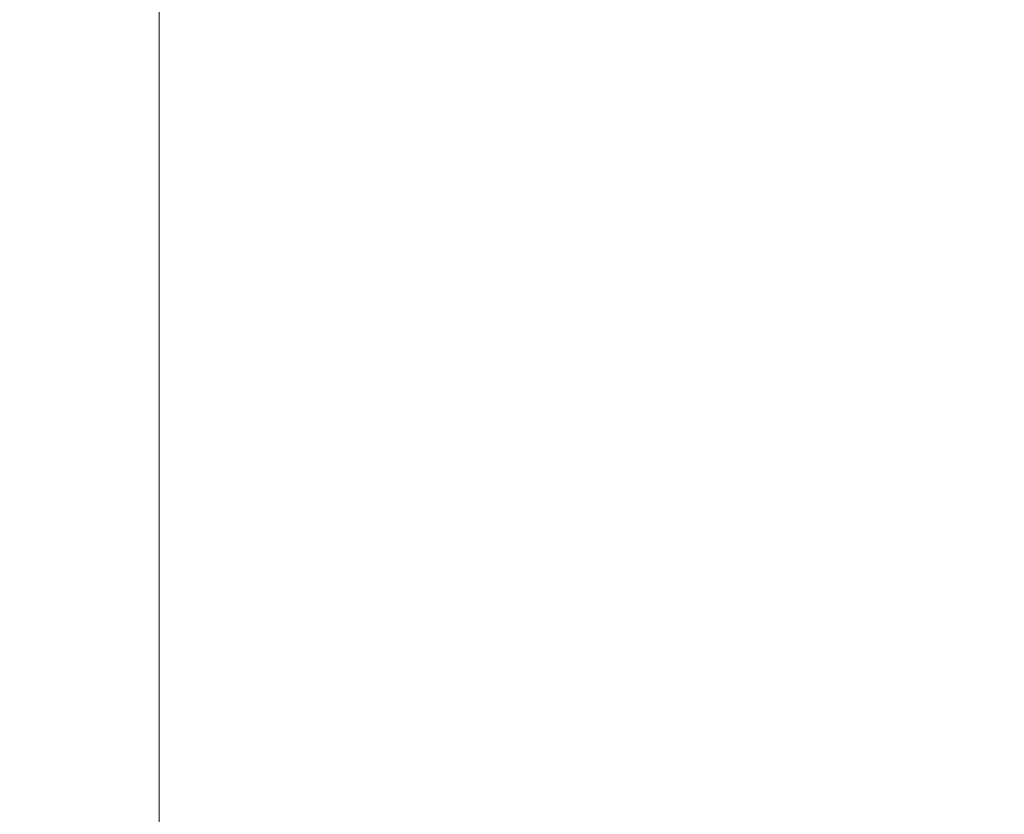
# Model space of a CAD drawing. Header units: centimetres. Extents: x -25.8 to 27.5, y 33.3 to 35.1.
# Tile 146 of 256: x -7.7014 to -7.6416, y 33.69 to 33.7383. Entities that reach past the tile are written whole.
import ezdxf

# ---------------------------------------------------------------- set-up
doc = ezdxf.new("R2010")
doc.units = ezdxf.units.CM
doc.header["$LTSCALE"] = 2.54
doc.layers.add('Lucido design-1', color=7, linetype='Continuous')

# ---------------------------------------------------------------- blocks, each defined once
blk = doc.blocks.new('Gruppo-6-1')
at = {"color": 7, "linetype": 'Continuous', "lineweight": 9}
for points in [[(-25.69296, 35.040112, 330.586121), (-25.69296, 33.440112, 330.586121), (27.40704, 33.440112, 330.586121), (27.40704, 35.040112, 330.586121)], [(-25.69296, 35.040112, 306.619358), (-25.69296, 33.440112, 306.619358), (27.40704, 33.440112, 306.619358), (27.40704, 35.040112, 306.619358)]]:
    blk.add_3dface(points, dxfattribs=at)
for points, invisible_edges in [([(-7.697371, 33.736283, 330.186045), (-7.701773, 33.736564, 330.186045), (-7.701441, 33.740472, 330.186121), (-7.697204, 33.740202, 330.186121)], 11), ([(-7.697371, 33.736283, 306.219281), (-7.701773, 33.736564, 306.219281), (-7.701441, 33.740472, 306.219358), (-7.697204, 33.740202, 306.219358)], 11), ([(-7.69296, 33.73619, 330.186045), (-7.697371, 33.736283, 330.186045), (-7.697204, 33.740202, 330.186121), (-7.69296, 33.740112, 330.186121)], 3), ([(-7.69296, 33.73619, 306.219281), (-7.697371, 33.736283, 306.219281), (-7.697204, 33.740202, 306.219358), (-7.69296, 33.740112, 306.219358)], 3), ([(-7.69296, 33.73619, 330.186045), (-7.69296, 33.740112, 330.186121), (9.40704, 33.740112, 330.186121), (9.40704, 33.73619, 330.186045)], 8), ([(-7.69296, 33.73619, 306.219281), (-7.69296, 33.740112, 306.219358), (9.40704, 33.740112, 306.219358), (9.40704, 33.73619, 306.219281)], 8), ([(-7.697549, 33.732084, 330.185791), (-7.70213, 33.732376, 330.185791), (-7.701773, 33.736564, 330.186045), (-7.697371, 33.736283, 330.186045)], 15), ([(-7.697549, 33.732084, 306.219028), (-7.70213, 33.732376, 306.219028), (-7.701773, 33.736564, 306.219281), (-7.697371, 33.736283, 306.219281)], 15), ([(-7.69296, 33.735868, 330.186025), (-7.69296, 33.731986, 330.185791), (-7.697549, 33.732084, 330.185791), (-7.697371, 33.736283, 330.186045)], 14), ([(-7.69296, 33.735868, 306.219262), (-7.69296, 33.731986, 306.219028), (-7.697549, 33.732084, 306.219028), (-7.697371, 33.736283, 306.219281)], 14), ([(-7.697371, 33.736283, 330.186045), (-7.69296, 33.73619, 330.186045), (-7.69296, 33.735868, 330.186025)], 9), ([(-7.697371, 33.736283, 306.219281), (-7.69296, 33.73619, 306.219281), (-7.69296, 33.735868, 306.219262)], 9), ([(9.40704, 33.73619, 330.186045), (9.40704, 33.735868, 330.186025), (-7.69296, 33.735868, 330.186025), (-7.69296, 33.73619, 330.186045)], 10), ([(9.40704, 33.73619, 306.219281), (9.40704, 33.735868, 306.219262), (-7.69296, 33.735868, 306.219262), (-7.69296, 33.73619, 306.219281)], 10), ([(-7.69296, 33.731986, 330.185791), (-7.69296, 33.735868, 330.186025), (9.40704, 33.735868, 330.186025), (9.40704, 33.731986, 330.185791)], 10), ([(-7.69296, 33.731986, 306.219028), (-7.69296, 33.735868, 306.219262), (9.40704, 33.735868, 306.219262), (9.40704, 33.731986, 306.219028)], 10), ([(-7.697727, 33.7279, 330.185361), (-7.702485, 33.728204, 330.185361), (-7.70213, 33.732376, 330.185791), (-7.697549, 33.732084, 330.185791)], 15), ([(-7.697727, 33.7279, 306.218597), (-7.702485, 33.728204, 306.218597), (-7.70213, 33.732376, 306.219028), (-7.697549, 33.732084, 306.219028)], 15), ([(-7.69296, 33.731632, 330.185754), (-7.69296, 33.727799, 330.185361), (-7.697727, 33.7279, 330.185361), (-7.697549, 33.732084, 330.185791)], 14), ([(-7.69296, 33.731632, 306.218991), (-7.69296, 33.727799, 306.218597), (-7.697727, 33.7279, 306.218597), (-7.697549, 33.732084, 306.219028)], 14), ([(-7.697549, 33.732084, 330.185791), (-7.69296, 33.731986, 330.185791), (-7.69296, 33.731632, 330.185754)], 9), ([(-7.697549, 33.732084, 306.219028), (-7.69296, 33.731986, 306.219028), (-7.69296, 33.731632, 306.218991)], 9), ([(9.40704, 33.731986, 330.185791), (9.40704, 33.731632, 330.185754), (-7.69296, 33.731632, 330.185754), (-7.69296, 33.731986, 330.185791)], 10), ([(9.40704, 33.731986, 306.219028), (9.40704, 33.731632, 306.218991), (-7.69296, 33.731632, 306.218991), (-7.69296, 33.731986, 306.219028)], 10), ([(-7.69296, 33.727799, 330.185361), (-7.69296, 33.731632, 330.185754), (9.40704, 33.731632, 330.185754), (9.40704, 33.727799, 330.185361)], 10), ([(-7.69296, 33.727799, 306.218597), (-7.69296, 33.731632, 306.218991), (9.40704, 33.731632, 306.218991), (9.40704, 33.727799, 306.218597)], 10), ([(-7.697903, 33.723743, 330.184755), (-7.702838, 33.724057, 330.184755), (-7.702485, 33.728204, 330.185361), (-7.697727, 33.7279, 330.185361)], 15), ([(-7.697903, 33.723743, 306.217992), (-7.702838, 33.724057, 306.217992), (-7.702485, 33.728204, 306.218597), (-7.697727, 33.7279, 306.218597)], 15), ([(-7.69296, 33.727411, 330.185304), (-7.69296, 33.723638, 330.184755), (-7.697903, 33.723743, 330.184755), (-7.697727, 33.7279, 330.185361)], 14), ([(-7.69296, 33.727411, 306.218541), (-7.69296, 33.723638, 306.217992), (-7.697903, 33.723743, 306.217992), (-7.697727, 33.7279, 306.218597)], 14), ([(-7.697727, 33.7279, 330.185361), (-7.69296, 33.727799, 330.185361), (-7.69296, 33.727411, 330.185304)], 9), ([(-7.697727, 33.7279, 306.218597), (-7.69296, 33.727799, 306.218597), (-7.69296, 33.727411, 306.218541)], 9), ([(9.40704, 33.727799, 330.185361), (9.40704, 33.727411, 330.185304), (-7.69296, 33.727411, 330.185304), (-7.69296, 33.727799, 330.185361)], 10), ([(9.40704, 33.727799, 306.218597), (9.40704, 33.727411, 306.218541), (-7.69296, 33.727411, 306.218541), (-7.69296, 33.727799, 306.218597)], 10), ([(-7.69296, 33.723638, 330.184755), (-7.69296, 33.727411, 330.185304), (9.40704, 33.727411, 330.185304), (9.40704, 33.723638, 330.184755)], 10), ([(-7.69296, 33.723638, 306.217992), (-7.69296, 33.727411, 306.218541), (9.40704, 33.727411, 306.218541), (9.40704, 33.723638, 306.217992)], 10), ([(-7.698079, 33.719618, 330.183976), (-7.703188, 33.719944, 330.183976), (-7.702838, 33.724057, 330.184755), (-7.697903, 33.723743, 330.184755)], 15), ([(-7.698079, 33.719618, 306.217213), (-7.703188, 33.719944, 306.217213), (-7.702838, 33.724057, 306.217992), (-7.697903, 33.723743, 306.217992)], 15), ([(-7.69296, 33.723213, 330.184675), (-7.69296, 33.71951, 330.183976), (-7.698079, 33.719618, 330.183976), (-7.697903, 33.723743, 330.184755)], 14), ([(-7.69296, 33.723213, 306.217912), (-7.69296, 33.71951, 306.217213), (-7.698079, 33.719618, 306.217213), (-7.697903, 33.723743, 306.217992)], 14), ([(-7.697903, 33.723743, 330.184755), (-7.69296, 33.723638, 330.184755), (-7.69296, 33.723213, 330.184675)], 9), ([(-7.697903, 33.723743, 306.217992), (-7.69296, 33.723638, 306.217992), (-7.69296, 33.723213, 306.217912)], 9), ([(9.40704, 33.723638, 330.184755), (9.40704, 33.723213, 330.184675), (-7.69296, 33.723213, 330.184675), (-7.69296, 33.723638, 330.184755)], 10), ([(9.40704, 33.723638, 306.217992), (9.40704, 33.723213, 306.217912), (-7.69296, 33.723213, 306.217912), (-7.69296, 33.723638, 306.217992)], 10), ([(-7.69296, 33.71951, 330.183976), (-7.69296, 33.723213, 330.184675), (9.40704, 33.723213, 330.184675), (9.40704, 33.71951, 330.183976)], 10), ([(-7.69296, 33.71951, 306.217213), (-7.69296, 33.723213, 306.217912), (9.40704, 33.723213, 306.217912), (9.40704, 33.71951, 306.217213)], 10), ([(-7.698252, 33.715534, 330.183026), (-7.703534, 33.715871, 330.183026), (-7.703188, 33.719944, 330.183976), (-7.698079, 33.719618, 330.183976)], 15), ([(-7.698252, 33.715534, 306.216262), (-7.703534, 33.715871, 306.216262), (-7.703188, 33.719944, 306.217213), (-7.698079, 33.719618, 306.217213)], 15), ([(-7.69296, 33.719046, 330.183868), (-7.69296, 33.715422, 330.183026), (-7.698252, 33.715534, 330.183026), (-7.698079, 33.719618, 330.183976)], 14), ([(-7.69296, 33.719046, 306.217105), (-7.69296, 33.715422, 306.216262), (-7.698252, 33.715534, 306.216262), (-7.698079, 33.719618, 306.217213)], 14), ([(-7.698079, 33.719618, 330.183976), (-7.69296, 33.71951, 330.183976), (-7.69296, 33.719046, 330.183868)], 9), ([(-7.698079, 33.719618, 306.217213), (-7.69296, 33.71951, 306.217213), (-7.69296, 33.719046, 306.217105)], 9), ([(9.40704, 33.71951, 330.183976), (9.40704, 33.719046, 330.183868), (-7.69296, 33.719046, 330.183868), (-7.69296, 33.71951, 330.183976)], 10), ([(9.40704, 33.71951, 306.217213), (9.40704, 33.719046, 306.217105), (-7.69296, 33.719046, 306.217105), (-7.69296, 33.71951, 306.217213)], 10), ([(-7.69296, 33.715422, 330.183026), (-7.69296, 33.719046, 330.183868), (9.40704, 33.719046, 330.183868), (9.40704, 33.715422, 330.183026)], 10), ([(-7.69296, 33.715422, 306.216262), (-7.69296, 33.719046, 306.217105), (9.40704, 33.719046, 306.217105), (9.40704, 33.715422, 306.216262)], 10), ([(-7.698423, 33.711497, 330.181905), (-7.703877, 33.711845, 330.181905), (-7.703534, 33.715871, 330.183026), (-7.698252, 33.715534, 330.183026)], 15), ([(-7.698423, 33.711497, 306.215142), (-7.703877, 33.711845, 306.215142), (-7.703534, 33.715871, 306.216262), (-7.698252, 33.715534, 306.216262)], 15), ([(-7.69296, 33.714917, 330.182885), (-7.69296, 33.711381, 330.181905), (-7.698423, 33.711497, 330.181905), (-7.698252, 33.715534, 330.183026)], 14), ([(-7.69296, 33.714917, 306.216122), (-7.69296, 33.711381, 306.215142), (-7.698423, 33.711497, 306.215142), (-7.698252, 33.715534, 306.216262)], 14), ([(-7.698252, 33.715534, 330.183026), (-7.69296, 33.715422, 330.183026), (-7.69296, 33.714917, 330.182885)], 9), ([(-7.698252, 33.715534, 306.216262), (-7.69296, 33.715422, 306.216262), (-7.69296, 33.714917, 306.216122)], 9), ([(9.40704, 33.715422, 330.183026), (9.40704, 33.714917, 330.182885), (-7.69296, 33.714917, 330.182885), (-7.69296, 33.715422, 330.183026)], 10), ([(9.40704, 33.715422, 306.216262), (9.40704, 33.714917, 306.216122), (-7.69296, 33.714917, 306.216122), (-7.69296, 33.715422, 306.216262)], 10), ([(-7.69296, 33.711381, 330.181905), (-7.69296, 33.714917, 330.182885), (9.40704, 33.714917, 330.182885), (9.40704, 33.711381, 330.181905)], 10), ([(-7.69296, 33.711381, 306.215142), (-7.69296, 33.714917, 306.216122), (9.40704, 33.714917, 306.216122), (9.40704, 33.711381, 306.215142)], 10), ([(-7.698593, 33.707515, 330.180618), (-7.704215, 33.707873, 330.180618), (-7.703877, 33.711845, 330.181905), (-7.698423, 33.711497, 330.181905)], 15), ([(-7.698593, 33.707515, 306.213855), (-7.704215, 33.707873, 306.213855), (-7.703877, 33.711845, 306.215142), (-7.698423, 33.711497, 306.215142)], 15), ([(-7.69296, 33.710833, 330.181728), (-7.69296, 33.707395, 330.180618), (-7.698593, 33.707515, 330.180618), (-7.698423, 33.711497, 330.181905)], 14), ([(-7.69296, 33.710833, 306.214965), (-7.69296, 33.707395, 306.213855), (-7.698593, 33.707515, 306.213855), (-7.698423, 33.711497, 306.215142)], 14), ([(-7.698423, 33.711497, 330.181905), (-7.69296, 33.711381, 330.181905), (-7.69296, 33.710833, 330.181728)], 9), ([(-7.698423, 33.711497, 306.215142), (-7.69296, 33.711381, 306.215142), (-7.69296, 33.710833, 306.214965)], 9), ([(9.40704, 33.711381, 330.181905), (9.40704, 33.710833, 330.181728), (-7.69296, 33.710833, 330.181728), (-7.69296, 33.711381, 330.181905)], 10), ([(9.40704, 33.711381, 306.215142), (9.40704, 33.710833, 306.214965), (-7.69296, 33.710833, 306.214965), (-7.69296, 33.711381, 306.215142)], 10), ([(-7.69296, 33.707395, 330.180618), (-7.69296, 33.710833, 330.181728), (9.40704, 33.710833, 330.181728), (9.40704, 33.707395, 330.180618)], 10), ([(-7.69296, 33.707395, 306.213855), (-7.69296, 33.710833, 306.214965), (9.40704, 33.710833, 306.214965), (9.40704, 33.707395, 306.213855)], 10), ([(-7.698759, 33.703593, 330.179167), (-7.704548, 33.703963, 330.179167), (-7.704215, 33.707873, 330.180618), (-7.698593, 33.707515, 330.180618)], 15), ([(-7.698759, 33.703593, 306.212403), (-7.704548, 33.703963, 306.212403), (-7.704215, 33.707873, 306.213855), (-7.698593, 33.707515, 306.213855)], 15), ([(-7.69296, 33.706802, 330.180399), (-7.69296, 33.70347, 330.179167), (-7.698759, 33.703593, 330.179167), (-7.698593, 33.707515, 330.180618)], 14), ([(-7.69296, 33.706802, 306.213636), (-7.69296, 33.70347, 306.212403), (-7.698759, 33.703593, 306.212403), (-7.698593, 33.707515, 306.213855)], 14), ([(-7.698593, 33.707515, 330.180618), (-7.69296, 33.707395, 330.180618), (-7.69296, 33.706802, 330.180399)], 9), ([(-7.698593, 33.707515, 306.213855), (-7.69296, 33.707395, 306.213855), (-7.69296, 33.706802, 306.213636)], 9), ([(9.40704, 33.707395, 330.180618), (9.40704, 33.706802, 330.180399), (-7.69296, 33.706802, 330.180399), (-7.69296, 33.707395, 330.180618)], 10), ([(9.40704, 33.707395, 306.213855), (9.40704, 33.706802, 306.213636), (-7.69296, 33.706802, 306.213636), (-7.69296, 33.707395, 306.213855)], 10), ([(-7.69296, 33.70347, 330.179167), (-7.69296, 33.706802, 330.180399), (9.40704, 33.706802, 330.180399), (9.40704, 33.70347, 330.179167)], 10), ([(-7.69296, 33.70347, 306.212403), (-7.69296, 33.706802, 306.213636), (9.40704, 33.706802, 306.213636), (9.40704, 33.70347, 306.212403)], 10), ([(-7.698923, 33.69974, 330.177554), (-7.704875, 33.700119, 330.177554), (-7.704548, 33.703963, 330.179167), (-7.698759, 33.703593, 330.179167)], 15), ([(-7.698923, 33.69974, 306.210791), (-7.704875, 33.700119, 306.210791), (-7.704548, 33.703963, 306.212403), (-7.698759, 33.703593, 306.212403)], 15), ([(-7.69296, 33.702831, 330.178899), (-7.69296, 33.699613, 330.177554), (-7.698923, 33.69974, 330.177554), (-7.698759, 33.703593, 330.179167)], 14), ([(-7.69296, 33.702831, 306.212136), (-7.69296, 33.699613, 306.210791), (-7.698923, 33.69974, 306.210791), (-7.698759, 33.703593, 306.212403)], 14), ([(-7.698759, 33.703593, 330.179167), (-7.69296, 33.70347, 330.179167), (-7.69296, 33.702831, 330.178899)], 9), ([(-7.698759, 33.703593, 306.212403), (-7.69296, 33.70347, 306.212403), (-7.69296, 33.702831, 306.212136)], 9), ([(9.40704, 33.70347, 330.179167), (9.40704, 33.702831, 330.178899), (-7.69296, 33.702831, 330.178899), (-7.69296, 33.70347, 330.179167)], 10), ([(9.40704, 33.70347, 306.212403), (9.40704, 33.702831, 306.212136), (-7.69296, 33.702831, 306.212136), (-7.69296, 33.70347, 306.212403)], 10), ([(-7.69296, 33.699613, 330.177554), (-7.69296, 33.702831, 330.178899), (9.40704, 33.702831, 330.178899), (9.40704, 33.699613, 330.177554)], 10), ([(-7.69296, 33.699613, 306.210791), (-7.69296, 33.702831, 306.212136), (9.40704, 33.702831, 306.212136), (9.40704, 33.699613, 306.210791)], 10), ([(-7.699084, 33.69596, 330.175782), (-7.705196, 33.69635, 330.175782), (-7.704875, 33.700119, 330.177554), (-7.698923, 33.69974, 330.177554)], 15), ([(-7.699084, 33.69596, 306.209019), (-7.705196, 33.69635, 306.209019), (-7.704875, 33.700119, 306.210791), (-7.698923, 33.69974, 306.210791)], 15), ([(-7.69296, 33.698927, 330.177233), (-7.69296, 33.69583, 330.175782), (-7.699084, 33.69596, 330.175782), (-7.698923, 33.69974, 330.177554)], 14), ([(-7.69296, 33.698927, 306.21047), (-7.69296, 33.69583, 306.209019), (-7.699084, 33.69596, 306.209019), (-7.698923, 33.69974, 306.210791)], 14), ([(-7.698923, 33.69974, 330.177554), (-7.69296, 33.699613, 330.177554), (-7.69296, 33.698927, 330.177233)], 9), ([(-7.698923, 33.69974, 306.210791), (-7.69296, 33.699613, 306.210791), (-7.69296, 33.698927, 306.21047)], 9), ([(9.40704, 33.699613, 330.177554), (9.40704, 33.698927, 330.177233), (-7.69296, 33.698927, 330.177233), (-7.69296, 33.699613, 330.177554)], 10), ([(9.40704, 33.699613, 306.210791), (9.40704, 33.698927, 306.21047), (-7.69296, 33.698927, 306.21047), (-7.69296, 33.699613, 306.210791)], 10), ([(-7.69296, 33.69583, 330.175782), (-7.69296, 33.698927, 330.177233), (9.40704, 33.698927, 330.177233), (9.40704, 33.69583, 330.175782)], 10), ([(-7.69296, 33.69583, 306.209019), (-7.69296, 33.698927, 306.21047), (9.40704, 33.698927, 306.21047), (9.40704, 33.69583, 306.209019)], 10), ([(-7.699241, 33.692261, 330.173857), (-7.70551, 33.692661, 330.173857), (-7.705196, 33.69635, 330.175782), (-7.699084, 33.69596, 330.175782)], 15), ([(-7.699241, 33.692261, 306.207094), (-7.70551, 33.692661, 306.207094), (-7.705196, 33.69635, 306.209019), (-7.699084, 33.69596, 306.209019)], 15), ([(-7.69296, 33.695098, 330.175402), (-7.69296, 33.692127, 330.173857), (-7.699241, 33.692261, 330.173857), (-7.699084, 33.69596, 330.175782)], 14), ([(-7.69296, 33.695098, 306.208639), (-7.69296, 33.692127, 306.207094), (-7.699241, 33.692261, 306.207094), (-7.699084, 33.69596, 306.209019)], 14), ([(-7.699084, 33.69596, 330.175782), (-7.69296, 33.69583, 330.175782), (-7.69296, 33.695098, 330.175402)], 9), ([(-7.699084, 33.69596, 306.209019), (-7.69296, 33.69583, 306.209019), (-7.69296, 33.695098, 306.208639)], 9), ([(9.40704, 33.69583, 330.175782), (9.40704, 33.695098, 330.175402), (-7.69296, 33.695098, 330.175402), (-7.69296, 33.69583, 330.175782)], 10), ([(9.40704, 33.69583, 306.209019), (9.40704, 33.695098, 306.208639), (-7.69296, 33.695098, 306.208639), (-7.69296, 33.69583, 306.209019)], 10), ([(-7.69296, 33.692127, 330.173857), (-7.69296, 33.695098, 330.175402), (9.40704, 33.695098, 330.175402), (9.40704, 33.692127, 330.173857)], 10), ([(-7.69296, 33.692127, 306.207094), (-7.69296, 33.695098, 306.208639), (9.40704, 33.695098, 306.208639), (9.40704, 33.692127, 306.207094)], 10), ([(-7.699394, 33.688648, 330.17178), (-7.705817, 33.689058, 330.17178), (-7.70551, 33.692661, 330.173857), (-7.699241, 33.692261, 330.173857)], 15), ([(-7.699394, 33.688648, 306.205017), (-7.705817, 33.689058, 306.205017), (-7.70551, 33.692661, 306.207094), (-7.699241, 33.692261, 306.207094)], 15), ([(-7.69296, 33.69135, 330.17341), (-7.69296, 33.688512, 330.17178), (-7.699394, 33.688648, 330.17178), (-7.699241, 33.692261, 330.173857)], 14), ([(-7.69296, 33.69135, 306.206647), (-7.69296, 33.688512, 306.205017), (-7.699394, 33.688648, 306.205017), (-7.699241, 33.692261, 306.207094)], 14), ([(-7.699241, 33.692261, 330.173857), (-7.69296, 33.692127, 330.173857), (-7.69296, 33.69135, 330.17341)], 9), ([(-7.699241, 33.692261, 306.207094), (-7.69296, 33.692127, 306.207094), (-7.69296, 33.69135, 306.206647)], 9), ([(9.40704, 33.692127, 330.173857), (9.40704, 33.69135, 330.17341), (-7.69296, 33.69135, 330.17341), (-7.69296, 33.692127, 330.173857)], 10), ([(9.40704, 33.692127, 306.207094), (9.40704, 33.69135, 306.206647), (-7.69296, 33.69135, 306.206647), (-7.69296, 33.692127, 306.207094)], 10), ([(-7.69296, 33.688512, 330.17178), (-7.69296, 33.69135, 330.17341), (9.40704, 33.69135, 330.17341), (9.40704, 33.688512, 330.17178)], 10), ([(-7.69296, 33.688512, 306.205017), (-7.69296, 33.69135, 306.206647), (9.40704, 33.69135, 306.206647), (9.40704, 33.688512, 306.205017)], 10)]:
    blk.add_3dface(points, dxfattribs=dict(at, invisible_edges=invisible_edges))

msp = doc.modelspace()

# ---------------------------------------------------------------- block references
at = {"layer": 'Lucido design-1', "color": 7}
msp.add_blockref('Gruppo-6-1', (0, 0), dxfattribs=at)

doc.saveas('drawing.dxf')
